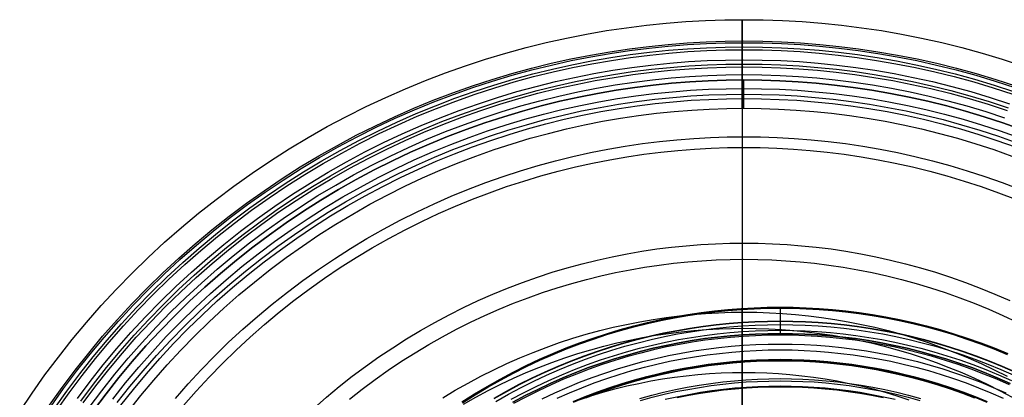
# Model space of a CAD drawing. Header units: millimetres. Extents: x -10.8 to 10.9, y -10.8 to 10.9.
# Tile 15 of 19: x -9.1 to 3.3, y 6.2 to 10.9. Entities that reach past the tile are written whole.
import ezdxf

# ---------------------------------------------------------------- set-up
doc = ezdxf.new("R2010")
doc.units = ezdxf.units.MM
doc.header["$MEASUREMENT"] = 0
doc.layers.add('Predefinito', color=5, linetype='Continuous')

msp = doc.modelspace()

# ---------------------------------------------------------------- linework, layer by layer
at = {"layer": 'Predefinito'}
for points in [[(-9.053, 5.982), (-8.898, 6.213), (-8.737, 6.44), (-8.569, 6.663), (-8.396, 6.883), (-8.217, 7.098), (-8.032, 7.309), (-7.841, 7.515), (-7.645, 7.716), (-7.444, 7.911), (-7.238, 8.102), (-7.028, 8.287), (-6.812, 8.466), (-6.593, 8.64), (-6.37, 8.807), (-6.142, 8.969), (-5.912, 9.124), (-5.677, 9.273), (-5.44, 9.415), (-5.201, 9.551), (-4.958, 9.68), (-4.714, 9.802), (-4.467, 9.918), (-4.219, 10.027), (-3.97, 10.13), (-3.719, 10.226), (-3.467, 10.315), (-3.215, 10.397), (-2.962, 10.473), (-2.709, 10.542), (-2.456, 10.604), (-2.204, 10.66), (-1.952, 10.71), (-1.7, 10.754), (-1.45, 10.791), (-1.201, 10.822), (-0.953, 10.847), (-0.707, 10.867), (-0.462, 10.88), (-0.219, 10.888), (0.021, 10.891), (0.262, 10.888), (0.505, 10.88), (0.749, 10.867), (0.996, 10.847), (1.243, 10.822), (1.493, 10.791), (1.743, 10.754), (1.994, 10.71), (2.246, 10.66), (2.499, 10.604), (2.752, 10.542), (3.005, 10.473), (3.257, 10.397), (3.51, 10.315)], [(-8.679, 6.061), (-8.522, 6.283), (-8.358, 6.501), (-8.189, 6.715), (-8.014, 6.925), (-7.834, 7.13), (-7.648, 7.331), (-7.457, 7.527), (-7.261, 7.718), (-7.06, 7.904), (-6.854, 8.085), (-6.644, 8.259), (-6.43, 8.429), (-6.212, 8.592), (-5.991, 8.749), (-5.766, 8.901), (-5.537, 9.046), (-5.306, 9.185), (-5.072, 9.317), (-4.836, 9.443), (-4.597, 9.563), (-4.357, 9.676), (-4.115, 9.782), (-3.871, 9.882), (-3.627, 9.975), (-3.381, 10.062), (-3.135, 10.143), (-2.889, 10.216), (-2.642, 10.284), (-2.395, 10.345), (-2.149, 10.4), (-1.903, 10.448), (-1.658, 10.49), (-1.414, 10.527), (-1.171, 10.557), (-0.929, 10.582), (-0.689, 10.601), (-0.45, 10.614), (-0.213, 10.622), (0.021, 10.625), (0.256, 10.622), (0.493, 10.614), (0.731, 10.601), (0.972, 10.582), (1.213, 10.557), (1.456, 10.527), (1.701, 10.49), (1.946, 10.448), (2.192, 10.4), (2.438, 10.345), (2.685, 10.284), (2.931, 10.216), (3.178, 10.143), (3.424, 10.062)], [(-8.661, 6.049), (-8.504, 6.27), (-8.341, 6.487), (-8.172, 6.701), (-7.997, 6.91), (-7.817, 7.115), (-7.632, 7.316), (-7.441, 7.511), (-7.245, 7.702), (-7.045, 7.888), (-6.84, 8.068), (-6.63, 8.242), (-6.417, 8.411), (-6.199, 8.574), (-5.978, 8.731), (-5.754, 8.882), (-5.526, 9.027), (-5.295, 9.166), (-5.062, 9.298), (-4.826, 9.423), (-4.588, 9.543), (-4.348, 9.656), (-4.106, 9.762), (-3.863, 9.861), (-3.619, 9.955), (-3.374, 10.041), (-3.129, 10.121), (-2.882, 10.195), (-2.636, 10.262), (-2.39, 10.323), (-2.144, 10.378), (-1.899, 10.426), (-1.654, 10.469), (-1.411, 10.505), (-1.168, 10.535), (-0.927, 10.56), (-0.687, 10.579), (-0.449, 10.592), (-0.213, 10.6), (0.021, 10.602), (0.256, 10.6), (0.492, 10.592), (0.73, 10.579), (0.97, 10.56), (1.211, 10.535), (1.453, 10.505), (1.697, 10.469), (1.942, 10.426), (2.187, 10.378), (2.433, 10.323), (2.679, 10.262), (2.925, 10.195), (3.171, 10.121), (3.417, 10.041)], [(-8.618, 6.019), (-8.462, 6.239), (-8.3, 6.456), (-8.132, 6.668), (-7.958, 6.877), (-7.779, 7.081), (-7.594, 7.28), (-7.405, 7.475), (-7.21, 7.665), (-7.01, 7.849), (-6.806, 8.028), (-6.598, 8.202), (-6.385, 8.37), (-6.169, 8.532), (-5.949, 8.689), (-5.725, 8.839), (-5.499, 8.983), (-5.269, 9.121), (-5.037, 9.252), (-4.802, 9.378), (-4.565, 9.496), (-4.326, 9.609), (-4.086, 9.714), (-3.844, 9.813), (-3.601, 9.906), (-3.358, 9.992), (-3.113, 10.072), (-2.868, 10.145), (-2.623, 10.212), (-2.378, 10.273), (-2.134, 10.327), (-1.89, 10.376), (-1.646, 10.418), (-1.404, 10.454), (-1.162, 10.484), (-0.922, 10.508), (-0.684, 10.527), (-0.447, 10.54), (-0.212, 10.548), (0.021, 10.551), (0.254, 10.548), (0.49, 10.54), (0.726, 10.527), (0.965, 10.508), (1.205, 10.484), (1.446, 10.454), (1.689, 10.418), (1.932, 10.376), (2.176, 10.327), (2.421, 10.273), (2.666, 10.212), (2.911, 10.145), (3.156, 10.072), (3.4, 9.992)], [(-8.589, 5.999), (-8.433, 6.218), (-8.271, 6.434), (-8.104, 6.646), (-7.931, 6.853), (-7.752, 7.057), (-7.568, 7.255), (-7.379, 7.45), (-7.185, 7.639), (-6.986, 7.823), (-6.783, 8.001), (-6.575, 8.174), (-6.363, 8.342), (-6.148, 8.503), (-5.928, 8.659), (-5.706, 8.809), (-5.48, 8.952), (-5.251, 9.09), (-5.019, 9.221), (-4.786, 9.346), (-4.549, 9.464), (-4.312, 9.576), (-4.072, 9.681), (-3.831, 9.78), (-3.589, 9.872), (-3.346, 9.958), (-3.102, 10.038), (-2.858, 10.111), (-2.614, 10.178), (-2.37, 10.238), (-2.126, 10.292), (-1.883, 10.34), (-1.64, 10.382), (-1.399, 10.418), (-1.158, 10.448), (-0.919, 10.473), (-0.681, 10.491), (-0.445, 10.504), (-0.211, 10.512), (0.021, 10.515), (0.254, 10.512), (0.488, 10.504), (0.724, 10.491), (0.962, 10.473), (1.201, 10.448), (1.441, 10.418), (1.683, 10.382), (1.926, 10.34), (2.169, 10.292), (2.413, 10.238), (2.657, 10.178), (2.901, 10.111), (3.145, 10.038), (3.389, 9.958)], [(-8.331, 6.144), (-8.171, 6.357), (-8.006, 6.566), (-7.835, 6.771), (-7.659, 6.972), (-7.477, 7.169), (-7.29, 7.36), (-7.098, 7.547), (-6.902, 7.729), (-6.701, 7.905), (-6.496, 8.076), (-6.287, 8.242), (-6.074, 8.402), (-5.857, 8.556), (-5.637, 8.704), (-5.414, 8.845), (-5.187, 8.981), (-4.959, 9.111), (-4.728, 9.234), (-4.495, 9.351), (-4.259, 9.461), (-4.023, 9.565), (-3.785, 9.663), (-3.546, 9.754), (-3.305, 9.839), (-3.065, 9.918), (-2.824, 9.99), (-2.583, 10.056), (-2.341, 10.115), (-2.101, 10.169), (-1.86, 10.216), (-1.62, 10.258), (-1.382, 10.293), (-1.144, 10.323), (-0.908, 10.347), (-0.673, 10.366), (-0.44, 10.379), (-0.208, 10.386), (0.021, 10.389), (0.251, 10.386), (0.482, 10.379), (0.716, 10.366), (0.95, 10.347), (1.187, 10.323), (1.424, 10.293), (1.663, 10.258), (1.903, 10.216), (2.143, 10.169), (2.384, 10.115), (2.625, 10.056), (2.866, 9.99), (3.107, 9.918), (3.348, 9.839)], [(-8.288, 6.113), (-8.129, 6.325), (-7.965, 6.533), (-7.795, 6.737), (-7.619, 6.937), (-7.438, 7.132), (-7.253, 7.323), (-7.062, 7.509), (-6.866, 7.69), (-6.667, 7.865), (-6.462, 8.035), (-6.254, 8.2), (-6.042, 8.359), (-5.827, 8.512), (-5.608, 8.659), (-5.386, 8.8), (-5.161, 8.935), (-4.933, 9.064), (-4.703, 9.187), (-4.471, 9.303), (-4.237, 9.413), (-4.002, 9.516), (-3.765, 9.614), (-3.527, 9.704), (-3.288, 9.789), (-3.049, 9.867), (-2.809, 9.939), (-2.569, 10.004), (-2.329, 10.064), (-2.09, 10.117), (-1.85, 10.164), (-1.612, 10.205), (-1.375, 10.241), (-1.138, 10.27), (-0.903, 10.294), (-0.669, 10.313), (-0.437, 10.326), (-0.207, 10.333), (0.021, 10.336), (0.25, 10.333), (0.48, 10.326), (0.712, 10.313), (0.946, 10.294), (1.181, 10.27), (1.417, 10.241), (1.655, 10.205), (1.893, 10.164), (2.132, 10.117), (2.372, 10.064), (2.612, 10.004), (2.852, 9.939), (3.092, 9.867), (3.331, 9.789)], [(-8.259, 6.091), (-8.1, 6.302), (-7.936, 6.51), (-7.767, 6.713), (-7.592, 6.912), (-7.412, 7.107), (-7.226, 7.297), (-7.036, 7.482), (-6.842, 7.662), (-6.643, 7.837), (-6.439, 8.007), (-6.232, 8.171), (-6.02, 8.329), (-5.806, 8.482), (-5.588, 8.628), (-5.366, 8.769), (-5.142, 8.903), (-4.915, 9.032), (-4.686, 9.154), (-4.455, 9.27), (-4.222, 9.379), (-3.988, 9.483), (-3.752, 9.579), (-3.515, 9.67), (-3.277, 9.754), (-3.038, 9.832), (-2.799, 9.903), (-2.56, 9.969), (-2.321, 10.028), (-2.082, 10.081), (-1.844, 10.128), (-1.606, 10.169), (-1.37, 10.204), (-1.134, 10.234), (-0.9, 10.258), (-0.667, 10.276), (-0.436, 10.289), (-0.206, 10.296), (0.021, 10.299), (0.249, 10.296), (0.478, 10.289), (0.709, 10.276), (0.942, 10.258), (1.177, 10.234), (1.412, 10.204), (1.649, 10.169), (1.886, 10.128), (2.125, 10.081), (2.363, 10.028), (2.603, 9.969), (2.842, 9.903), (3.081, 9.832), (3.319, 9.754)], [(-8.181, 6.034), (-8.024, 6.243), (-7.861, 6.449), (-7.693, 6.65), (-7.52, 6.848), (-7.342, 7.041), (-7.158, 7.229), (-6.97, 7.412), (-6.777, 7.591), (-6.58, 7.764), (-6.378, 7.932), (-6.173, 8.094), (-5.964, 8.251), (-5.751, 8.402), (-5.535, 8.548), (-5.316, 8.687), (-5.094, 8.82), (-4.869, 8.947), (-4.642, 9.068), (-4.413, 9.183), (-4.182, 9.292), (-3.95, 9.394), (-3.716, 9.49), (-3.481, 9.579), (-3.246, 9.663), (-3.009, 9.74), (-2.773, 9.811), (-2.536, 9.875), (-2.299, 9.934), (-2.062, 9.987), (-1.826, 10.033), (-1.591, 10.074), (-1.356, 10.109), (-1.123, 10.138), (-0.891, 10.162), (-0.66, 10.18), (-0.431, 10.193), (-0.204, 10.2), (0.021, 10.203), (0.247, 10.2), (0.474, 10.193), (0.703, 10.18), (0.934, 10.162), (1.166, 10.138), (1.399, 10.109), (1.634, 10.074), (1.869, 10.033), (2.105, 9.987), (2.341, 9.934), (2.578, 9.875), (2.815, 9.811), (3.052, 9.74), (3.288, 9.663)], [(-8.127, 5.995), (-7.971, 6.203), (-7.81, 6.407), (-7.643, 6.607), (-7.471, 6.803), (-7.293, 6.995), (-7.111, 7.182), (-6.924, 7.364), (-6.733, 7.541), (-6.537, 7.713), (-6.336, 7.88), (-6.132, 8.042), (-5.924, 8.197), (-5.713, 8.348), (-5.498, 8.492), (-5.281, 8.63), (-5.06, 8.763), (-4.837, 8.889), (-4.612, 9.009), (-4.384, 9.123), (-4.155, 9.231), (-3.924, 9.333), (-3.692, 9.428), (-3.458, 9.517), (-3.224, 9.6), (-2.989, 9.676), (-2.754, 9.747), (-2.519, 9.811), (-2.284, 9.869), (-2.049, 9.921), (-1.814, 9.968), (-1.58, 10.008), (-1.347, 10.043), (-1.116, 10.072), (-0.885, 10.095), (-0.656, 10.113), (-0.428, 10.126), (-0.203, 10.134), (0.021, 10.136), (0.245, 10.134), (0.471, 10.126), (0.699, 10.113), (0.928, 10.095), (1.158, 10.072), (1.39, 10.043), (1.623, 10.008), (1.857, 9.968), (2.091, 9.921), (2.326, 9.869), (2.562, 9.811), (2.797, 9.747), (3.032, 9.676), (3.267, 9.6), (3.501, 9.517)], [(3.501, 9.517), (3.267, 9.6), (3.032, 9.676), (2.797, 9.747), (2.562, 9.811), (2.326, 9.869), (2.091, 9.921), (1.857, 9.968), (1.623, 10.008), (1.39, 10.043), (1.158, 10.072), (0.928, 10.095), (0.699, 10.113), (0.471, 10.126), (0.245, 10.134), (0.021, 10.136), (-0.203, 10.134), (-0.428, 10.126), (-0.656, 10.113), (-0.885, 10.095), (-1.116, 10.072), (-1.347, 10.043), (-1.58, 10.008), (-1.814, 9.968), (-2.049, 9.921), (-2.284, 9.869), (-2.519, 9.811), (-2.754, 9.747), (-2.989, 9.676), (-3.224, 9.6), (-3.458, 9.517), (-3.692, 9.428), (-3.924, 9.333), (-4.155, 9.231), (-4.384, 9.123), (-4.612, 9.009), (-4.837, 8.889), (-5.06, 8.763), (-5.281, 8.63), (-5.498, 8.492), (-5.713, 8.348), (-5.924, 8.197), (-6.132, 8.042), (-6.336, 7.88), (-6.537, 7.713), (-6.733, 7.541), (-6.924, 7.364), (-7.111, 7.182), (-7.293, 6.995), (-7.471, 6.803), (-7.643, 6.607), (-7.81, 6.407), (-7.971, 6.203), (-8.127, 5.995)], [(0.021, 9.781), (0.021, 10.136)], [(-7.886, 6.138), (-7.727, 6.34), (-7.562, 6.538), (-7.391, 6.731), (-7.216, 6.921), (-7.036, 7.106), (-6.851, 7.286), (-6.661, 7.462), (-6.467, 7.632), (-6.269, 7.797), (-6.067, 7.957), (-5.861, 8.111), (-5.652, 8.26), (-5.44, 8.402), (-5.224, 8.539), (-5.006, 8.67), (-4.785, 8.795), (-4.562, 8.914), (-4.337, 9.027), (-4.11, 9.134), (-3.882, 9.234), (-3.652, 9.328), (-3.421, 9.417), (-3.19, 9.498), (-2.957, 9.574), (-2.725, 9.644), (-2.492, 9.708), (-2.259, 9.765), (-2.027, 9.817), (-1.795, 9.863), (-1.563, 9.903), (-1.333, 9.937), (-1.104, 9.966), (-0.875, 9.989), (-0.649, 10.007), (-0.424, 10.019), (-0.2, 10.027), (0.021, 10.029), (0.243, 10.027), (0.466, 10.019), (0.691, 10.007), (0.918, 9.989), (1.146, 9.966), (1.376, 9.937), (1.606, 9.903), (1.837, 9.863), (2.069, 9.817), (2.302, 9.765), (2.535, 9.708), (2.767, 9.644), (3, 9.574), (3.232, 9.498), (3.464, 9.417)], [(-7.83, 6.094), (-7.672, 6.295), (-7.508, 6.492), (-7.339, 6.684), (-7.165, 6.872), (-6.986, 7.056), (-6.802, 7.235), (-6.614, 7.409), (-6.421, 7.578), (-6.224, 7.742), (-6.024, 7.901), (-5.82, 8.054), (-5.612, 8.201), (-5.401, 8.343), (-5.187, 8.479), (-4.971, 8.609), (-4.751, 8.733), (-4.53, 8.851), (-4.306, 8.963), (-4.081, 9.069), (-3.854, 9.169), (-3.626, 9.263), (-3.397, 9.35), (-3.167, 9.431), (-2.936, 9.507), (-2.705, 9.576), (-2.474, 9.639), (-2.243, 9.696), (-2.012, 9.748), (-1.782, 9.793), (-1.552, 9.833), (-1.323, 9.867), (-1.096, 9.895), (-0.869, 9.918), (-0.644, 9.936), (-0.42, 9.949), (-0.199, 9.956), (0.021, 9.958), (0.241, 9.956), (0.463, 9.949), (0.687, 9.936), (0.912, 9.918), (1.138, 9.895), (1.366, 9.867), (1.595, 9.833), (1.824, 9.793), (2.055, 9.748), (2.286, 9.696), (2.517, 9.639), (2.748, 9.576), (2.979, 9.507), (3.21, 9.431), (3.44, 9.35)], [(-7.787, 6.061), (-7.629, 6.26), (-7.466, 6.456), (-7.298, 6.647), (-7.125, 6.834), (-6.947, 7.017), (-6.764, 7.195), (-6.577, 7.368), (-6.385, 7.536), (-6.19, 7.699), (-5.99, 7.857), (-5.787, 8.009), (-5.581, 8.156), (-5.371, 8.297), (-5.158, 8.432), (-4.943, 8.562), (-4.725, 8.685), (-4.505, 8.802), (-4.282, 8.914), (-4.058, 9.019), (-3.833, 9.118), (-3.606, 9.211), (-3.378, 9.298), (-3.149, 9.379), (-2.92, 9.454), (-2.69, 9.523), (-2.46, 9.586), (-2.23, 9.643), (-2.001, 9.694), (-1.772, 9.739), (-1.543, 9.778), (-1.316, 9.812), (-1.089, 9.84), (-0.864, 9.863), (-0.64, 9.881), (-0.418, 9.893), (-0.197, 9.901), (0.021, 9.903), (0.24, 9.901), (0.461, 9.893), (0.683, 9.881), (0.907, 9.863), (1.132, 9.84), (1.359, 9.812), (1.586, 9.778), (1.814, 9.739), (2.044, 9.694), (2.273, 9.643), (2.503, 9.586), (2.733, 9.523), (2.963, 9.454), (3.192, 9.379), (3.421, 9.298)], [(-7.69, 5.986), (-7.534, 6.183), (-7.373, 6.376), (-7.207, 6.565), (-7.036, 6.75), (-6.86, 6.93), (-6.68, 7.106), (-6.495, 7.277), (-6.306, 7.443), (-6.113, 7.604), (-5.916, 7.76), (-5.715, 7.91), (-5.511, 8.055), (-5.304, 8.194), (-5.094, 8.328), (-4.881, 8.456), (-4.666, 8.578), (-4.448, 8.694), (-4.229, 8.804), (-4.008, 8.908), (-3.785, 9.006), (-3.561, 9.097), (-3.336, 9.183), (-3.11, 9.263), (-2.883, 9.337), (-2.656, 9.405), (-2.429, 9.467), (-2.202, 9.523), (-1.976, 9.574), (-1.749, 9.618), (-1.524, 9.657), (-1.299, 9.691), (-1.076, 9.719), (-0.853, 9.741), (-0.632, 9.759), (-0.413, 9.771), (-0.195, 9.778), (0.021, 9.781), (0.237, 9.778), (0.455, 9.771), (0.675, 9.759), (0.896, 9.741), (1.118, 9.719), (1.342, 9.691), (1.567, 9.657), (1.792, 9.618), (2.018, 9.574), (2.245, 9.523), (2.472, 9.467), (2.699, 9.405), (2.926, 9.337), (3.152, 9.263), (3.378, 9.183)], [(-7.69, 5.986), (-7.534, 6.183), (-7.373, 6.376), (-7.207, 6.565), (-7.036, 6.75), (-6.86, 6.93), (-6.68, 7.106), (-6.495, 7.277), (-6.306, 7.443), (-6.113, 7.604), (-5.916, 7.76), (-5.715, 7.91), (-5.511, 8.055), (-5.304, 8.194), (-5.094, 8.328), (-4.881, 8.456), (-4.666, 8.578), (-4.448, 8.694), (-4.229, 8.804), (-4.008, 8.908), (-3.785, 9.006), (-3.561, 9.097), (-3.336, 9.183), (-3.11, 9.263), (-2.883, 9.337), (-2.656, 9.405), (-2.429, 9.467), (-2.202, 9.523), (-1.976, 9.574), (-1.749, 9.618), (-1.524, 9.657), (-1.299, 9.691), (-1.076, 9.719), (-0.853, 9.741), (-0.632, 9.759), (-0.413, 9.771), (-0.195, 9.778), (0.021, 9.781), (0.237, 9.778), (0.455, 9.771), (0.675, 9.759), (0.896, 9.741), (1.118, 9.719), (1.342, 9.691), (1.567, 9.657), (1.792, 9.618), (2.018, 9.574), (2.245, 9.523), (2.472, 9.467), (2.699, 9.405), (2.926, 9.337), (3.152, 9.263), (3.378, 9.183)], [(-7.103, 6.145), (-6.943, 6.327), (-6.778, 6.505), (-6.609, 6.679), (-6.435, 6.849), (-6.257, 7.013), (-6.075, 7.173), (-5.889, 7.328), (-5.699, 7.478), (-5.506, 7.623), (-5.309, 7.763), (-5.109, 7.897), (-4.907, 8.026), (-4.702, 8.149), (-4.495, 8.266), (-4.285, 8.378), (-4.074, 8.484), (-3.861, 8.584), (-3.646, 8.679), (-3.43, 8.767), (-3.213, 8.85), (-2.995, 8.927), (-2.777, 8.998), (-2.559, 9.063), (-2.34, 9.123), (-2.121, 9.177), (-1.903, 9.226), (-1.685, 9.269), (-1.467, 9.306), (-1.251, 9.339), (-1.035, 9.366), (-0.821, 9.388), (-0.608, 9.404), (-0.397, 9.416), (-0.187, 9.423), (0.021, 9.425), (0.229, 9.423), (0.439, 9.416), (0.651, 9.404), (0.864, 9.388), (1.078, 9.366), (1.294, 9.339), (1.51, 9.306), (1.727, 9.269), (1.945, 9.226), (2.164, 9.177), (2.383, 9.123), (2.601, 9.063), (2.82, 8.998), (3.038, 8.927), (3.256, 8.85), (3.473, 8.767)], [(-7.001, 6.058), (-6.844, 6.238), (-6.681, 6.413), (-6.514, 6.585), (-6.343, 6.752), (-6.167, 6.914), (-5.988, 7.072), (-5.804, 7.225), (-5.617, 7.372), (-5.427, 7.515), (-5.233, 7.653), (-5.036, 7.785), (-4.837, 7.912), (-4.635, 8.033), (-4.43, 8.149), (-4.224, 8.259), (-4.015, 8.364), (-3.805, 8.462), (-3.594, 8.555), (-3.381, 8.643), (-3.167, 8.724), (-2.952, 8.8), (-2.737, 8.87), (-2.522, 8.935), (-2.306, 8.994), (-2.091, 9.047), (-1.875, 9.095), (-1.66, 9.137), (-1.446, 9.174), (-1.233, 9.206), (-1.02, 9.233), (-0.809, 9.254), (-0.599, 9.271), (-0.391, 9.282), (-0.184, 9.289), (0.021, 9.292), (0.226, 9.289), (0.433, 9.282), (0.642, 9.271), (0.852, 9.254), (1.063, 9.233), (1.276, 9.206), (1.489, 9.174), (1.703, 9.137), (1.918, 9.095), (2.133, 9.047), (2.349, 8.994), (2.565, 8.935), (2.78, 8.87), (2.995, 8.8), (3.21, 8.724), (3.423, 8.643)], [(-5.365, 6.024), (-5.208, 6.161), (-5.049, 6.294), (-4.886, 6.423), (-4.72, 6.547), (-4.552, 6.667), (-4.38, 6.782), (-4.207, 6.892), (-4.031, 6.998), (-3.853, 7.099), (-3.673, 7.194), (-3.492, 7.285), (-3.309, 7.371), (-3.125, 7.452), (-2.94, 7.528), (-2.754, 7.599), (-2.567, 7.665), (-2.38, 7.726), (-2.192, 7.782), (-2.004, 7.834), (-1.817, 7.88), (-1.629, 7.922), (-1.442, 7.959), (-1.256, 7.991), (-1.07, 8.019), (-0.885, 8.042), (-0.701, 8.06), (-0.519, 8.075), (-0.337, 8.085), (-0.157, 8.091), (0.021, 8.093), (0.2, 8.091), (0.38, 8.085), (0.561, 8.075), (0.744, 8.06), (0.928, 8.042), (1.113, 8.019), (1.299, 7.991), (1.485, 7.959), (1.672, 7.922), (1.859, 7.88), (2.047, 7.834), (2.235, 7.782), (2.422, 7.726), (2.609, 7.665), (2.796, 7.599), (2.982, 7.528), (3.167, 7.452), (3.352, 7.371)], [(-4.92, 6.135), (-4.761, 6.261), (-4.6, 6.382), (-4.435, 6.499), (-4.269, 6.611), (-4.099, 6.718), (-3.928, 6.821), (-3.755, 6.919), (-3.579, 7.013), (-3.403, 7.101), (-3.224, 7.185), (-3.045, 7.264), (-2.864, 7.338), (-2.683, 7.407), (-2.501, 7.472), (-2.319, 7.531), (-2.136, 7.586), (-1.953, 7.636), (-1.77, 7.681), (-1.587, 7.722), (-1.405, 7.758), (-1.223, 7.789), (-1.042, 7.816), (-0.862, 7.839), (-0.683, 7.857), (-0.505, 7.871), (-0.328, 7.881), (-0.153, 7.887), (0.021, 7.889), (0.195, 7.887), (0.371, 7.881), (0.548, 7.871), (0.726, 7.857), (0.905, 7.839), (1.085, 7.816), (1.266, 7.789), (1.448, 7.758), (1.63, 7.722), (1.813, 7.681), (1.996, 7.636), (2.178, 7.586), (2.361, 7.531), (2.544, 7.472), (2.726, 7.407), (2.907, 7.338), (3.088, 7.264), (3.267, 7.185), (3.445, 7.101)], [(-3.512, 6.102), (-3.355, 6.202), (-3.196, 6.297), (-3.035, 6.388), (-2.872, 6.475), (-2.707, 6.558), (-2.542, 6.636), (-2.375, 6.709), (-2.207, 6.778), (-2.039, 6.842), (-1.869, 6.902), (-1.7, 6.957), (-1.53, 7.008), (-1.36, 7.055), (-1.19, 7.097), (-1.02, 7.134), (-0.851, 7.168), (-0.682, 7.197), (-0.514, 7.222), (-0.346, 7.243), (-0.18, 7.26), (-0.014, 7.273), (0.15, 7.282), (0.314, 7.288), (0.475, 7.289), (0.637, 7.288), (0.8, 7.282), (0.965, 7.273), (1.13, 7.26), (1.297, 7.243), (1.464, 7.222), (1.632, 7.197), (1.801, 7.168), (1.971, 7.134), (2.14, 7.097), (2.31, 7.055), (2.48, 7.008), (2.65, 6.957), (2.82, 6.902), (2.989, 6.842), (3.158, 6.778), (3.326, 6.709)], [(-3.512, 6.102), (-3.355, 6.202), (-3.196, 6.297), (-3.035, 6.388), (-2.872, 6.475), (-2.707, 6.558), (-2.542, 6.636), (-2.375, 6.709), (-2.207, 6.778), (-2.039, 6.842), (-1.869, 6.902), (-1.7, 6.957), (-1.53, 7.008), (-1.36, 7.055), (-1.19, 7.097), (-1.02, 7.134), (-0.851, 7.168), (-0.682, 7.197), (-0.514, 7.222), (-0.346, 7.243), (-0.18, 7.26), (-0.014, 7.273), (0.15, 7.282), (0.314, 7.288), (0.475, 7.289), (0.637, 7.288), (0.8, 7.282), (0.965, 7.273), (1.13, 7.26), (1.297, 7.243), (1.464, 7.222), (1.632, 7.197), (1.801, 7.168), (1.971, 7.134), (2.14, 7.097), (2.31, 7.055), (2.48, 7.008), (2.65, 6.957), (2.82, 6.902), (2.989, 6.842), (3.158, 6.778), (3.326, 6.709)], [(0.475, 7.289), (0.475, 6.938)], [(-3.751, 6.155), (-3.595, 6.25), (-3.436, 6.339), (-3.275, 6.425), (-3.114, 6.506), (-2.95, 6.583), (-2.786, 6.655), (-2.621, 6.723), (-2.455, 6.786), (-2.288, 6.845), (-2.121, 6.9), (-1.954, 6.95), (-1.786, 6.996), (-1.619, 7.037), (-1.452, 7.074), (-1.285, 7.107), (-1.118, 7.136), (-0.953, 7.161), (-0.788, 7.181), (-0.624, 7.198), (-0.461, 7.211), (-0.299, 7.22), (-0.138, 7.225), (0.021, 7.227), (0.181, 7.225), (0.341, 7.22), (0.503, 7.211), (0.666, 7.198), (0.83, 7.181), (0.995, 7.161), (1.161, 7.136), (1.327, 7.107), (1.494, 7.074), (1.662, 7.037), (1.829, 6.996), (1.996, 6.95), (2.164, 6.9), (2.331, 6.845), (2.497, 6.786), (2.663, 6.723), (2.829, 6.655), (2.993, 6.583), (3.156, 6.506), (3.318, 6.425)], [(3.32, 6.697), (3.153, 6.766), (2.985, 6.83), (2.816, 6.89), (2.647, 6.945), (2.477, 6.996), (2.307, 7.042), (2.138, 7.084), (1.968, 7.122), (1.799, 7.155), (1.63, 7.184), (1.462, 7.209), (1.295, 7.23), (1.129, 7.247), (0.964, 7.26), (0.8, 7.269), (0.637, 7.275), (0.475, 7.277), (0.314, 7.275), (0.151, 7.269), (-0.013, 7.26), (-0.178, 7.247), (-0.345, 7.23), (-0.512, 7.209), (-0.68, 7.184), (-0.848, 7.155), (-1.018, 7.122), (-1.187, 7.084), (-1.357, 7.042), (-1.526, 6.996), (-1.696, 6.945), (-1.865, 6.89), (-2.034, 6.83), (-2.202, 6.766), (-2.37, 6.697), (-2.536, 6.624), (-2.702, 6.546), (-2.866, 6.464), (-3.028, 6.377), (-3.189, 6.286), (-3.348, 6.191), (-3.505, 6.091)], [(-3.505, 6.091), (-3.348, 6.191), (-3.189, 6.286), (-3.028, 6.377), (-2.866, 6.464), (-2.702, 6.546), (-2.536, 6.624), (-2.37, 6.697), (-2.202, 6.766), (-2.034, 6.83), (-1.865, 6.89), (-1.696, 6.945), (-1.526, 6.996), (-1.357, 7.042), (-1.187, 7.084), (-1.018, 7.122), (-0.848, 7.155), (-0.68, 7.184), (-0.512, 7.209), (-0.345, 7.23), (-0.178, 7.247), (-0.013, 7.26), (0.151, 7.269), (0.314, 7.275), (0.475, 7.277), (0.637, 7.275), (0.8, 7.269), (0.964, 7.26), (1.129, 7.247), (1.295, 7.23), (1.462, 7.209), (1.63, 7.184), (1.799, 7.155), (1.968, 7.122), (2.138, 7.084), (2.307, 7.042), (2.477, 6.996), (2.647, 6.945), (2.816, 6.89), (2.985, 6.83), (3.153, 6.766), (3.32, 6.697)], [(0.475, 7.277), (0.475, 6.959)], [(-3.109, 6.149), (-2.952, 6.238), (-2.793, 6.323), (-2.632, 6.403), (-2.471, 6.479), (-2.308, 6.551), (-2.144, 6.618), (-1.979, 6.681), (-1.814, 6.739), (-1.649, 6.793), (-1.483, 6.843), (-1.317, 6.888), (-1.151, 6.93), (-0.985, 6.966), (-0.82, 6.999), (-0.655, 7.027), (-0.49, 7.052), (-0.327, 7.072), (-0.164, 7.089), (-0.002, 7.102), (0.158, 7.111), (0.317, 7.116), (0.475, 7.118), (0.633, 7.116), (0.793, 7.111), (0.953, 7.102), (1.115, 7.089), (1.277, 7.072), (1.441, 7.052), (1.605, 7.027), (1.77, 6.999), (1.936, 6.966), (2.101, 6.93), (2.267, 6.888), (2.433, 6.843), (2.599, 6.793), (2.765, 6.739), (2.93, 6.681), (3.095, 6.618), (3.258, 6.551), (3.421, 6.479)], [(-3.107, 6.146), (-2.95, 6.235), (-2.791, 6.319), (-2.631, 6.4), (-2.469, 6.476), (-2.306, 6.547), (-2.143, 6.615), (-1.978, 6.677), (-1.813, 6.736), (-1.647, 6.79), (-1.482, 6.839), (-1.316, 6.885), (-1.15, 6.926), (-0.984, 6.963), (-0.819, 6.995), (-0.654, 7.024), (-0.49, 7.048), (-0.326, 7.069), (-0.164, 7.085), (-0.002, 7.098), (0.158, 7.107), (0.317, 7.112), (0.475, 7.114), (0.633, 7.112), (0.792, 7.107), (0.953, 7.098), (1.114, 7.085), (1.277, 7.069), (1.44, 7.048), (1.605, 7.024), (1.769, 6.995), (1.935, 6.963), (2.1, 6.926), (2.266, 6.885), (2.432, 6.839), (2.598, 6.79), (2.764, 6.736), (2.929, 6.677), (3.093, 6.615), (3.257, 6.547), (3.42, 6.476)], [(-3.086, 6.109), (-2.93, 6.198), (-2.772, 6.282), (-2.612, 6.362), (-2.452, 6.438), (-2.29, 6.509), (-2.127, 6.576), (-1.964, 6.638), (-1.799, 6.696), (-1.635, 6.75), (-1.47, 6.799), (-1.305, 6.844), (-1.14, 6.885), (-0.976, 6.922), (-0.811, 6.954), (-0.647, 6.982), (-0.484, 7.007), (-0.322, 7.027), (-0.16, 7.043), (0.001, 7.056), (0.16, 7.065), (0.318, 7.07), (0.475, 7.072), (0.632, 7.07), (0.79, 7.065), (0.95, 7.056), (1.111, 7.043), (1.272, 7.027), (1.435, 7.007), (1.598, 6.982), (1.762, 6.954), (1.926, 6.922), (2.091, 6.885), (2.256, 6.844), (2.421, 6.799), (2.585, 6.75), (2.75, 6.696), (2.914, 6.638), (3.078, 6.576), (3.24, 6.509), (3.402, 6.438)], [(-3.493, 6.075), (-3.339, 6.163), (-3.183, 6.246), (-3.025, 6.325), (-2.867, 6.399), (-2.707, 6.469), (-2.547, 6.535), (-2.385, 6.597), (-2.223, 6.654), (-2.061, 6.707), (-1.898, 6.756), (-1.735, 6.8), (-1.573, 6.841), (-1.41, 6.877), (-1.248, 6.909), (-1.086, 6.937), (-0.925, 6.961), (-0.765, 6.981), (-0.605, 6.997), (-0.447, 7.009), (-0.29, 7.018), (-0.134, 7.023), (0.021, 7.025), (0.176, 7.023), (0.332, 7.018), (0.49, 7.009), (0.648, 6.997), (0.808, 6.981), (0.968, 6.961), (1.129, 6.937), (1.291, 6.909), (1.453, 6.877), (1.615, 6.841), (1.778, 6.8), (1.941, 6.756), (2.104, 6.707), (2.266, 6.654), (2.428, 6.597), (2.589, 6.535), (2.75, 6.469), (2.909, 6.399), (3.068, 6.325), (3.225, 6.246), (3.381, 6.163)], [(-2.895, 6.135), (-2.739, 6.218), (-2.581, 6.297), (-2.422, 6.372), (-2.262, 6.443), (-2.101, 6.509), (-1.939, 6.571), (-1.776, 6.628), (-1.613, 6.681), (-1.45, 6.73), (-1.287, 6.775), (-1.124, 6.815), (-0.961, 6.851), (-0.798, 6.883), (-0.636, 6.911), (-0.474, 6.935), (-0.313, 6.956), (-0.154, 6.972), (0.005, 6.984), (0.163, 6.993), (0.32, 6.998), (0.475, 7), (0.631, 6.998), (0.787, 6.993), (0.945, 6.984), (1.104, 6.972), (1.264, 6.956), (1.425, 6.935), (1.586, 6.911), (1.749, 6.883), (1.911, 6.851), (2.074, 6.815), (2.238, 6.775), (2.401, 6.73), (2.564, 6.681), (2.727, 6.628), (2.889, 6.571), (3.051, 6.509), (3.212, 6.443), (3.373, 6.372)], [(-2.876, 6.099), (-2.72, 6.182), (-2.563, 6.26), (-2.405, 6.335), (-2.246, 6.405), (-2.086, 6.471), (-1.925, 6.532), (-1.763, 6.589), (-1.601, 6.642), (-1.439, 6.69), (-1.277, 6.735), (-1.114, 6.775), (-0.952, 6.811), (-0.791, 6.843), (-0.629, 6.871), (-0.469, 6.895), (-0.309, 6.915), (-0.15, 6.931), (0.008, 6.943), (0.165, 6.952), (0.321, 6.957), (0.475, 6.959), (0.63, 6.957), (0.785, 6.952), (0.942, 6.943), (1.1, 6.931), (1.259, 6.915), (1.419, 6.895), (1.58, 6.871), (1.741, 6.843), (1.903, 6.811), (2.065, 6.775), (2.227, 6.735), (2.39, 6.69), (2.552, 6.642), (2.714, 6.589), (2.875, 6.532), (3.036, 6.471), (3.196, 6.405), (3.356, 6.335)], [(3.356, 6.335), (3.196, 6.405), (3.036, 6.471), (2.875, 6.532), (2.714, 6.589), (2.552, 6.642), (2.39, 6.69), (2.227, 6.735), (2.065, 6.775), (1.903, 6.811), (1.741, 6.843), (1.58, 6.871), (1.419, 6.895), (1.259, 6.915), (1.1, 6.931), (0.942, 6.943), (0.785, 6.952), (0.63, 6.957), (0.475, 6.959), (0.321, 6.957), (0.165, 6.952), (0.008, 6.943), (-0.15, 6.931), (-0.309, 6.915), (-0.469, 6.895), (-0.629, 6.871), (-0.791, 6.843), (-0.952, 6.811), (-1.114, 6.775), (-1.277, 6.735), (-1.439, 6.69), (-1.601, 6.642), (-1.763, 6.589), (-1.925, 6.532), (-2.086, 6.471), (-2.246, 6.405), (-2.405, 6.335), (-2.563, 6.26), (-2.72, 6.182), (-2.876, 6.099)], [(3.347, 6.316), (3.188, 6.386), (3.029, 6.451), (2.868, 6.513), (2.707, 6.57), (2.546, 6.622), (2.384, 6.671), (2.222, 6.715), (2.06, 6.755), (1.899, 6.791), (1.737, 6.823), (1.577, 6.85), (1.417, 6.874), (1.257, 6.894), (1.099, 6.91), (0.941, 6.923), (0.785, 6.931), (0.629, 6.937), (0.475, 6.938), (0.321, 6.937), (0.166, 6.931), (0.01, 6.923), (-0.148, 6.91), (-0.307, 6.894), (-0.466, 6.874), (-0.626, 6.85), (-0.787, 6.823), (-0.948, 6.791), (-1.11, 6.755), (-1.271, 6.715), (-1.433, 6.671), (-1.595, 6.622), (-1.756, 6.57), (-1.918, 6.513), (-2.078, 6.451), (-2.238, 6.386), (-2.396, 6.316), (-2.554, 6.242), (-2.711, 6.163), (-2.866, 6.081)], [(3.347, 6.316), (3.188, 6.386), (3.029, 6.451), (2.868, 6.513), (2.707, 6.57), (2.546, 6.622), (2.384, 6.671), (2.222, 6.715), (2.06, 6.755), (1.899, 6.791), (1.737, 6.823), (1.577, 6.85), (1.417, 6.874), (1.257, 6.894), (1.099, 6.91), (0.941, 6.923), (0.785, 6.931), (0.629, 6.937), (0.475, 6.938), (0.321, 6.937), (0.166, 6.931), (0.01, 6.923), (-0.148, 6.91), (-0.307, 6.894), (-0.466, 6.874), (-0.626, 6.85), (-0.787, 6.823), (-0.948, 6.791), (-1.11, 6.755), (-1.271, 6.715), (-1.433, 6.671), (-1.595, 6.622), (-1.756, 6.57), (-1.918, 6.513), (-2.078, 6.451), (-2.238, 6.386), (-2.396, 6.316), (-2.554, 6.242), (-2.711, 6.163), (-2.866, 6.081)], [(-2.506, 6.142), (-2.35, 6.215), (-2.194, 6.284), (-2.037, 6.348), (-1.879, 6.408), (-1.721, 6.464), (-1.562, 6.516), (-1.403, 6.564), (-1.244, 6.607), (-1.084, 6.647), (-0.925, 6.682), (-0.767, 6.713), (-0.608, 6.741), (-0.451, 6.764), (-0.294, 6.784), (-0.138, 6.8), (0.017, 6.812), (0.171, 6.821), (0.324, 6.826), (0.475, 6.827), (0.627, 6.826), (0.78, 6.821), (0.934, 6.812), (1.089, 6.8), (1.245, 6.784), (1.401, 6.764), (1.559, 6.741), (1.717, 6.713), (1.876, 6.682), (2.035, 6.647), (2.194, 6.607), (2.353, 6.564), (2.512, 6.516), (2.671, 6.464), (2.83, 6.408), (2.988, 6.348), (3.145, 6.284), (3.301, 6.215)], [(-2.32, 6.149), (-2.166, 6.216), (-2.01, 6.28), (-1.854, 6.34), (-1.697, 6.395), (-1.54, 6.447), (-1.383, 6.494), (-1.225, 6.537), (-1.068, 6.576), (-0.91, 6.611), (-0.753, 6.642), (-0.597, 6.669), (-0.441, 6.692), (-0.286, 6.711), (-0.131, 6.727), (0.022, 6.739), (0.174, 6.748), (0.325, 6.753), (0.475, 6.754), (0.625, 6.753), (0.776, 6.748), (0.929, 6.739), (1.082, 6.727), (1.236, 6.711), (1.392, 6.692), (1.547, 6.669), (1.704, 6.642), (1.861, 6.611), (2.018, 6.576), (2.176, 6.537), (2.333, 6.494), (2.491, 6.447), (2.648, 6.395), (2.805, 6.34), (2.961, 6.28), (3.116, 6.216), (3.271, 6.149)], [(-2.119, 6.107), (-1.967, 6.17), (-1.813, 6.229), (-1.659, 6.283), (-1.505, 6.334), (-1.35, 6.38), (-1.195, 6.422), (-1.041, 6.46), (-0.886, 6.495), (-0.732, 6.525), (-0.578, 6.552), (-0.425, 6.575), (-0.272, 6.594), (-0.121, 6.609), (0.03, 6.621), (0.18, 6.629), (0.328, 6.634), (0.475, 6.636), (0.623, 6.634), (0.771, 6.629), (0.921, 6.621), (1.071, 6.609), (1.223, 6.594), (1.375, 6.575), (1.529, 6.552), (1.682, 6.525), (1.837, 6.495), (1.991, 6.46), (2.146, 6.422), (2.301, 6.38), (2.455, 6.334), (2.61, 6.283), (2.764, 6.229), (2.917, 6.17), (3.07, 6.107)], [(-2.116, 6.098), (-1.963, 6.161), (-1.81, 6.219), (-1.656, 6.274), (-1.502, 6.324), (-1.347, 6.37), (-1.193, 6.413), (-1.038, 6.451), (-0.884, 6.485), (-0.73, 6.515), (-0.577, 6.542), (-0.424, 6.565), (-0.271, 6.584), (-0.12, 6.599), (0.031, 6.611), (0.18, 6.619), (0.328, 6.624), (0.475, 6.626), (0.622, 6.624), (0.771, 6.619), (0.92, 6.611), (1.07, 6.599), (1.222, 6.584), (1.374, 6.565), (1.527, 6.542), (1.681, 6.515), (1.835, 6.485), (1.989, 6.451), (2.143, 6.413), (2.298, 6.37), (2.452, 6.324), (2.607, 6.274), (2.76, 6.219), (2.914, 6.161), (3.066, 6.098)], [(-1.96, 6.153), (-1.807, 6.212), (-1.653, 6.266), (-1.499, 6.316), (-1.345, 6.362), (-1.191, 6.405), (-1.036, 6.443), (-0.882, 6.477), (-0.729, 6.507), (-0.575, 6.534), (-0.422, 6.557), (-0.27, 6.576), (-0.119, 6.591), (0.031, 6.603), (0.18, 6.611), (0.328, 6.616), (0.475, 6.618), (0.622, 6.616), (0.77, 6.611), (0.919, 6.603), (1.07, 6.591), (1.221, 6.576), (1.373, 6.557), (1.526, 6.534), (1.679, 6.507), (1.833, 6.477), (1.987, 6.443), (2.141, 6.405), (2.296, 6.362), (2.45, 6.316), (2.604, 6.266), (2.758, 6.212), (2.911, 6.153)], [(-2.045, 6.13), (-1.896, 6.179), (-1.746, 6.224), (-1.596, 6.265), (-1.446, 6.302), (-1.297, 6.335), (-1.147, 6.365), (-0.999, 6.39), (-0.85, 6.412), (-0.703, 6.431), (-0.556, 6.446), (-0.41, 6.457), (-0.265, 6.465), (-0.121, 6.47), (0.021, 6.472), (0.164, 6.47), (0.308, 6.465), (0.453, 6.457), (0.598, 6.446), (0.745, 6.431), (0.893, 6.412), (1.041, 6.39), (1.19, 6.365), (1.339, 6.335), (1.489, 6.302), (1.639, 6.265), (1.789, 6.224), (1.938, 6.179), (2.088, 6.13)], [(-1.284, 6.147), (-1.134, 6.188), (-0.985, 6.225), (-0.836, 6.258), (-0.688, 6.287), (-0.54, 6.313), (-0.392, 6.335), (-0.245, 6.353), (-0.099, 6.368), (0.046, 6.38), (0.19, 6.388), (0.333, 6.393), (0.475, 6.394), (0.617, 6.393), (0.76, 6.388), (0.904, 6.38), (1.05, 6.368), (1.196, 6.353), (1.343, 6.335), (1.49, 6.313), (1.638, 6.287), (1.787, 6.258), (1.936, 6.225), (2.085, 6.188), (2.234, 6.147)], [(-1.276, 6.12), (-1.127, 6.161), (-0.979, 6.198), (-0.831, 6.231), (-0.683, 6.26), (-0.535, 6.285), (-0.388, 6.307), (-0.242, 6.325), (-0.097, 6.34), (0.048, 6.352), (0.192, 6.36), (0.334, 6.364), (0.475, 6.366), (0.617, 6.364), (0.759, 6.36), (0.903, 6.352), (1.047, 6.34), (1.193, 6.325), (1.339, 6.307), (1.486, 6.285), (1.633, 6.26), (1.781, 6.231), (1.929, 6.198), (2.078, 6.161), (2.226, 6.12)], [(-0.964, 6.136), (-0.818, 6.168), (-0.671, 6.197), (-0.525, 6.223), (-0.38, 6.244), (-0.235, 6.262), (-0.091, 6.277), (0.052, 6.288), (0.194, 6.296), (0.335, 6.301), (0.475, 6.303), (0.615, 6.301), (0.756, 6.296), (0.898, 6.288), (1.041, 6.277), (1.185, 6.262), (1.33, 6.244), (1.476, 6.223), (1.622, 6.197), (1.768, 6.168), (1.915, 6.136)], [(-0.816, 6.159), (-0.669, 6.188), (-0.524, 6.213), (-0.378, 6.235), (-0.234, 6.253), (-0.09, 6.268), (0.053, 6.279), (0.195, 6.287), (0.336, 6.292), (0.475, 6.293), (0.615, 6.292), (0.756, 6.287), (0.898, 6.279), (1.041, 6.268), (1.184, 6.253), (1.329, 6.235), (1.474, 6.213), (1.62, 6.188), (1.766, 6.159)]]:
    msp.add_lwpolyline(points, dxfattribs=at)
at = {"layer": 'Predefinito', "extrusion": (1, 0, 0)}
for points in [[(10.136, 12.595), (10.191, 12.43), (10.243, 12.264), (10.291, 12.097), (10.336, 11.929), (10.382, 11.732), (10.423, 11.534), (10.46, 11.335), (10.493, 11.135), (10.602, 10.33), (10.789, 8.81), (10.827, 8.429), (10.857, 8.049), (10.879, 7.668), (10.891, 7.288), (10.891, 6.869), (10.879, 6.449), (10.855, 6.03), (10.822, 5.61), (10.733, 4.772), (10.554, 3.443), (10.514, 3.199), (10.469, 2.955), (10.417, 2.714), (10.387, 2.594), (10.356, 2.474), (10.322, 2.355), (10.285, 2.237), (10.245, 2.119), (10.203, 2.002), (10.169, 1.916), (10.133, 1.831), (10.096, 1.746), (10.056, 1.662), (10.015, 1.578), (9.972, 1.496), (9.927, 1.415), (9.879, 1.335), (9.83, 1.257), (9.779, 1.18), (9.725, 1.105), (9.67, 1.032), (9.612, 0.96), (9.552, 0.891), (9.49, 0.824), (9.458, 0.791), (9.425, 0.759), (9.391, 0.726), (9.355, 0.693), (9.319, 0.661), (9.283, 0.63), (9.208, 0.569), (9.131, 0.511), (9.052, 0.455), (8.972, 0.401), (8.889, 0.35), (8.805, 0.301), (8.72, 0.254), (8.633, 0.21), (8.545, 0.167), (8.456, 0.126), (8.367, 0.087), (8.276, 0.05), (8.185, 0.015), (8.093, -0.019), (7.987, -0.055), (7.88, -0.089), (7.773, -0.12), (7.665, -0.148), (7.611, -0.16), (7.556, -0.172), (7.502, -0.182), (7.447, -0.192), (7.392, -0.2), (7.337, -0.208), (7.282, -0.214), (7.227, -0.218), (7.18, -0.221), (7.132, -0.224), (7.085, -0.225), (7.037, -0.225), (6.989, -0.224), (6.942, -0.223), (6.894, -0.22), (6.847, -0.216), (6.799, -0.212), (6.752, -0.206), (6.705, -0.2), (6.658, -0.192), (6.611, -0.184), (6.564, -0.174), (6.518, -0.163), (6.472, -0.152), (6.431, -0.141), (6.39, -0.128), (6.35, -0.116), (6.31, -0.102), (6.27, -0.088), (6.23, -0.073), (6.191, -0.057), (6.152, -0.04), (6.075, -0.005), (5.999, 0.032), (5.924, 0.072), (5.85, 0.115), (5.779, 0.159), (5.708, 0.205), (5.639, 0.253), (5.572, 0.302), (5.505, 0.354), (5.44, 0.408), (5.377, 0.463), (5.315, 0.52), (5.254, 0.578), (5.195, 0.638), (5.137, 0.699), (5.081, 0.762), (5.027, 0.826), (4.974, 0.891), (4.923, 0.958), (4.873, 1.025), (4.813, 1.112), (4.755, 1.199), (4.7, 1.289), (4.647, 1.379), (4.597, 1.471), (4.548, 1.564), (4.501, 1.658), (4.456, 1.753), (4.37, 1.945), (4.29, 2.141), (4.14, 2.535), (3.444, 4.603), (3.309, 4.98), (3.163, 5.356), (3.107, 5.489), (3.049, 5.622), (2.988, 5.753), (2.956, 5.818), (2.922, 5.881), (2.888, 5.944), (2.852, 6.007), (2.815, 6.068), (2.777, 6.128), (2.737, 6.187), (2.696, 6.244), (2.653, 6.3), (2.608, 6.355), (2.581, 6.386), (2.553, 6.417), (2.525, 6.447), (2.496, 6.477), (2.466, 6.506), (2.436, 6.535), (2.375, 6.591), (2.311, 6.645), (2.246, 6.697), (2.179, 6.747), (2.11, 6.796), (2.04, 6.843), (1.968, 6.889), (1.896, 6.933), (1.822, 6.975), (1.747, 7.016), (1.672, 7.056), (1.52, 7.132), (1.396, 7.19), (1.271, 7.244), (1.145, 7.294), (1.082, 7.318), (1.018, 7.34), (0.955, 7.361), (0.89, 7.381), (0.826, 7.399), (0.761, 7.415), (0.696, 7.43), (0.63, 7.444), (0.564, 7.455), (0.498, 7.465), (0.443, 7.472), (0.388, 7.478), (0.332, 7.482), (0.277, 7.485), (0.221, 7.487), (0.165, 7.489), (0.11, 7.489), (0.054, 7.488)], [(9.781, 12.595), (9.912, 12.1), (10.029, 11.601), (10.14, 11.06), (10.235, 10.517), (10.317, 9.971), (10.389, 9.424), (10.489, 8.49), (10.526, 8.022), (10.551, 7.553), (10.563, 7.085), (10.561, 6.617), (10.545, 6.149), (10.515, 5.683), (10.472, 5.233), (10.299, 3.884), (10.2, 3.195), (10.159, 2.967), (10.136, 2.854), (10.111, 2.742), (10.083, 2.63), (10.053, 2.519), (10.021, 2.409), (9.985, 2.3), (9.946, 2.192), (9.903, 2.085), (9.875, 2.02), (9.846, 1.955), (9.815, 1.891), (9.783, 1.827), (9.749, 1.765), (9.715, 1.703), (9.678, 1.641), (9.641, 1.581), (9.602, 1.521), (9.561, 1.462), (9.52, 1.404), (9.477, 1.348), (9.432, 1.292), (9.387, 1.237), (9.34, 1.184), (9.292, 1.132), (9.256, 1.094), (9.219, 1.058), (9.182, 1.022), (9.144, 0.987), (9.067, 0.918), (8.987, 0.853), (8.905, 0.789), (8.821, 0.729), (8.735, 0.671), (8.647, 0.616), (8.557, 0.563), (8.466, 0.513), (8.373, 0.466), (8.278, 0.421), (8.182, 0.379), (8.086, 0.339), (7.988, 0.303), (7.889, 0.268), (7.783, 0.234), (7.676, 0.204), (7.622, 0.191), (7.568, 0.178), (7.514, 0.166), (7.46, 0.156), (7.406, 0.147), (7.352, 0.139), (7.297, 0.133), (7.243, 0.128), (7.188, 0.125), (7.134, 0.123), (7.08, 0.123), (7.025, 0.124), (6.97, 0.128), (6.915, 0.133), (6.86, 0.14), (6.805, 0.148), (6.75, 0.158), (6.695, 0.17), (6.641, 0.184), (6.587, 0.199), (6.533, 0.216), (6.48, 0.234), (6.426, 0.253), (6.374, 0.274), (6.321, 0.296), (6.269, 0.32), (6.218, 0.345), (6.167, 0.371), (6.116, 0.399), (6.066, 0.428), (6.017, 0.457), (5.968, 0.488), (5.92, 0.52), (5.873, 0.554), (5.826, 0.588), (5.78, 0.623), (5.735, 0.659), (5.69, 0.696), (5.647, 0.733), (5.604, 0.772), (5.562, 0.811), (5.521, 0.851), (5.481, 0.892), (5.442, 0.934), (5.407, 0.973), (5.372, 1.012), (5.339, 1.053), (5.306, 1.093), (5.243, 1.176), (5.182, 1.26), (5.125, 1.347), (5.07, 1.435), (5.018, 1.524), (4.968, 1.614), (4.92, 1.706), (4.874, 1.799), (4.83, 1.893), (4.788, 1.988), (4.708, 2.179), (4.633, 2.373), (4.495, 2.757), (4.367, 3.143), (3.814, 4.932), (3.697, 5.269), (3.631, 5.449), (3.56, 5.628), (3.484, 5.805), (3.444, 5.892), (3.403, 5.979), (3.359, 6.064), (3.314, 6.148), (3.267, 6.23), (3.217, 6.311), (3.166, 6.391), (3.112, 6.468), (3.055, 6.544), (3.026, 6.581), (2.996, 6.618), (2.941, 6.681), (2.885, 6.743), (2.826, 6.803), (2.765, 6.862), (2.703, 6.918), (2.639, 6.974), (2.574, 7.027), (2.507, 7.08), (2.439, 7.13), (2.37, 7.179), (2.299, 7.227), (2.228, 7.274), (2.156, 7.319), (2.083, 7.362), (1.935, 7.445), (1.849, 7.49), (1.764, 7.534), (1.677, 7.575), (1.59, 7.614), (1.502, 7.652), (1.413, 7.687), (1.324, 7.72), (1.233, 7.751), (1.162, 7.774), (1.089, 7.795), (1.017, 7.814), (0.944, 7.833), (0.871, 7.85), (0.797, 7.865), (0.723, 7.879), (0.648, 7.892), (0.574, 7.903), (0.499, 7.913), (0.424, 7.921), (0.349, 7.928), (0.274, 7.934), (0.199, 7.938), (0.124, 7.941), (0.049, 7.943)], [(7.289, 20.909), (7.072, 19.978), (6.827, 18.83), (6.717, 18.216), (6.618, 17.6), (6.366, 15.765), (6.219, 14.409), (6.162, 13.729), (6.12, 13.049), (6.076, 11.688), (6.062, 10.554), (6.067, 9.421), (6.096, 8.411), (6.153, 7.404), (6.259, 6.232), (6.394, 5.064), (6.636, 3.291), (6.802, 2.29), (6.896, 1.791), (7, 1.295), (7.132, 0.725), (7.277, 0.159)], [(6.959, 0.159), (6.293, 3.667), (6.191, 4.325), (6.103, 4.984), (5.962, 6.308), (5.891, 7.189), (5.836, 8.071), (5.798, 8.954), (5.777, 9.838), (5.772, 10.776), (5.787, 11.715), (5.821, 12.652), (5.875, 13.589), (5.952, 14.556), (6.049, 15.522), (6.167, 16.486), (6.303, 17.448), (6.511, 18.722), (6.851, 20.446), (6.938, 20.909)]]:
    msp.add_lwpolyline(points, dxfattribs=at)

doc.saveas('drawing.dxf')
